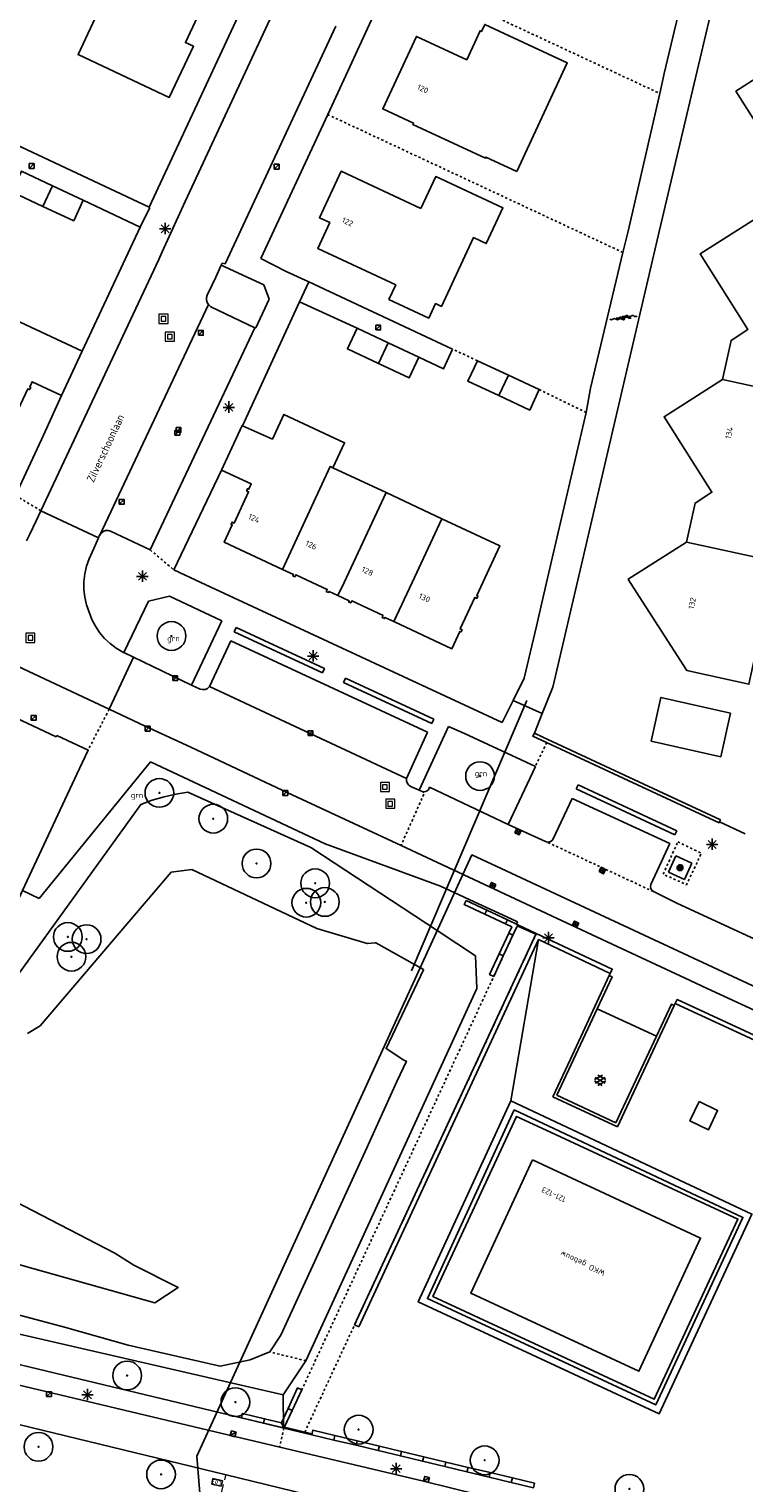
# Model space of a CAD drawing. Header units: metres. Extents: x 116958 to 118326, y 475500 to 477904.
# Tile 115 of 256: x 117431 to 117494, y 476421 to 476549. Entities that reach past the tile are written whole.
import ezdxf

# ---------------------------------------------------------------- set-up
doc = ezdxf.new("R2010")
doc.units = ezdxf.units.M
doc.header["$LTSCALE"] = 0.2
doc.linetypes.add('MATGRENS', pattern=[2, 1, -1])
doc.linetypes.add('VH-OPSLUITBAND_80X200', pattern=[14, 8, -2, 2, -2])
doc.layers.get('0').update_dxf_attribs({"color": 6})
for name, color, linetype in [('B-WE-GR-BOOM-G', 252, 'Continuous'), ('B-WE-GR-GROENVOORZIENING-GV', 252, 'Continuous'), ('B-WE-GW-WATERGANG_INSTEEK-G', 252, 'Continuous'), ('B-WE-GW-WATERGANG_WATERLIJN-G', 252, 'Continuous'), ('B-WE-IE-MEUBILAIR-G', 252, 'Continuous'), ('B-WE-IE-MEUBILAIR_WEGMEUBILAIR_LICHTMAST-G', 252, 'Continuous'), ('B-WE-IE-MEUBILAIR_WEGMEUBILAIR_VERKEERSBORD-PAAL', 252, 'Continuous'), ('B-WE-KW-KUNSTWERK_DUIKER-GV', 252, 'Continuous'), ('B-WE-KW-KUNSTWERK_WALBESCHERMING-GV', 252, 'Continuous'), ('B-WE-OG-BEBOUWING-GV', 252, 'Continuous'), ('B-WE-OG-HUISNUMMER-T25', 2, 'Continuous'), ('B-WE-OG-STRAATNAAM-T35', 3, 'Continuous'), ('B-WE-RI-HWA_KOLK_STRAATKOLK-G', 252, 'Continuous'), ('B-WE-RI-HWA_KOLK_TROTTOIRKOLK-G', 252, 'Continuous'), ('B-WE-VH-KANTOPSLUITING_TROTTOIRBAND_130X150_250-G', 252, 'Continuous'), ('B-WE-VH-MATERIAALGRENS-G', 252, 'MATGRENS'), ('B-WE-VH-VERHARDING_ASFALT-GV', 252, 'Continuous'), ('N-WE-VH-KANTOPSLUITING_ACHTERKANTBAND-G', 251, 'Continuous'), ('N-WE-VH-KANTOPSLUITING_OPSLUITBAND_80X200-G', 251, 'Continuous'), ('N-WE-VH-MATERIAALGRENS-G', 251, 'MATGRENS'), ('N-WE-VH-PARKBAND-G', 7, 'Continuous'), ('X-XX-WERKGRENS-G', 4, 'WERKGRENS')]:
    doc.layers.add(name, color=color, linetype=linetype)
doc.layers.add('B-WE-RI-RIOOLPUT', color=31, linetype='Continuous', lineweight=0)
doc.layers.add('B-WE-VH-KANTOPSLUITING_OPSLUITBAND_80X200-G', color=252, linetype='VH-OPSLUITBAND_80X200', lineweight=18)
doc.styles.get("Standard").update_dxf_attribs({"font": 'isocp.shx'})
doc.linetypes.add('WERKGRENS', pattern='A,5,-2,[100,standaard.shx,S=1,R=0,X=0,Y=0],-2', length=9)

# ---------------------------------------------------------------- blocks, each defined once
blk = doc.blocks.new('BGTGV')
for p, q in [((0.0197, 0.04605), (-0.0497, 0.00595)), ((0.0433, 0.025), (-0.0433, -0.025)), ((0.0433, -0.025), (-0.0433, 0.025)), ((0.04965, 0.006), (-0.01975, 0.04605)), ((0.01965, -0.046), (-0.0494, -0.00615)), ((0.04955, -0.00605), (-0.0197, -0.046))]:
    blk.add_line(p, q)
blk = doc.blocks.new('BGT_GR')
at = {"insert": (0.043, 0.019), "char_height": 0.1, "attachment_point": 5, "line_spacing_factor": 0.8}
blk.add_mtext('{\\C256;grn}', dxfattribs=at)
blk = doc.blocks.new('CELQ75115')
for p, q in [((-0.1, 0.03), (-0.2, 0.01)), ((-0.2, 0.01), (-0.17, -0.01)), ((-0.12, 0.07), (-0.07, 0.16)), ((-0.12, 0.07), (-0.05, 0.03)), ((-0.06, -0.06), (-0.1, 0.03)), ((-0.07, 0.16), (0.07, 0.16)), ((0, 0.12), (-0.05, 0.03)), ((0.02, 0.08), (0, 0.12)), ((0.02, 0.08), (0, 0.06)), ((0, 0.06), (0.09, 0.06)), ((0.07, 0.16), (0.09, 0.13)), ((0.14, 0.06), (0.07, 0.01)), ((0.12, -0.08), (0.07, 0.01)), ((0.09, 0.06), (0.13, 0.15)), ((0.13, 0.15), (0.09, 0.13)), ((0.14, 0.06), (0.19, -0.03)), ((-0.19, -0.05), (-0.17, -0.01)), ((-0.1, -0.16), (-0.19, -0.05)), ((-0.09, -0.04), (-0.11, -0.08)), ((-0.11, -0.08), (-0.01, -0.08)), ((-0.01, -0.16), (-0.1, -0.16)), ((-0.09, -0.04), (-0.06, -0.06)), ((-0.01, -0.08), (-0.01, -0.16)), ((0.02, -0.12), (0.07, -0.04)), ((0.07, -0.2), (0.02, -0.12)), ((0.07, -0.04), (0.07, -0.08)), ((0.07, -0.08), (0.12, -0.08)), ((0.12, -0.16), (0.07, -0.16)), ((0.07, -0.16), (0.07, -0.2)), ((0.19, -0.03), (0.12, -0.16))]:
    blk.add_line(p, q)
at = {"flags": 128}
blk.add_lwpolyline([(-0.12, 0.25), (0.12, 0.25), (0.25, 0.12), (0.25, -0.12), (0.12, -0.25), (-0.12, -0.25), (-0.25, -0.12), (-0.25, 0.12), (-0.12, 0.25)], dxfattribs=at)
blk = doc.blocks.new('CELQ211865')
for p, q in [((-0.5, 0), (0.5, 0)), ((0.35, -0.34), (-0.35, 0.34)), ((0.35, 0.34), (-0.35, -0.34)), ((0, 0.53), (0, -0.47))]:
    blk.add_line(p, q)
blk = doc.blocks.new('Pbrd')
for points in [[(-400, -400), (400, -400), (400, 400), (-400, 400)], [(-200, -200), (200, -200), (200, 200), (-200, 200)]]:
    blk.add_lwpolyline(points, close=True)
blk = doc.blocks.new('Kvtrot')
blk.add_line((0, -420), (420, 0))
at = {"flags": 128}
blk.add_lwpolyline([(0, -420), (420, -420), (420, 0), (0, 0)], close=True, dxfattribs=at)
blk = doc.blocks.new('Bestboom')
h = blk.add_hatch(color=256)
h.dxf.hatch_style = 1
h.paths.add_polyline_path([(41, 0, 1), (-41, 0, 1)])
for radius in [1260, 41.1]:
    blk.add_circle((0, 0), radius)
blk = doc.blocks.new('BGTWT')
for centre, start_param, end_param in [((-0.024, -0.058), 5.873058, 6.693313), ((0.001, 0.072), 2.731465, 3.55172), ((0.027, -0.043), 5.873058, 6.693313), ((0.028, -0.058), 5.873058, 6.693313), ((0.053, 0.072), 2.731465, 3.55172), ((0.08, -0.043), 5.873058, 6.693313), ((0.106, 0.072), 2.731465, 3.55172), ((-0.106, 0.044), 2.731465, 3.55172), ((-0.08, -0.071), 5.873058, 6.693313), ((-0.053, 0.044), 2.731465, 3.55172), ((-0.05, 0.057), 2.731465, 3.55172), ((-0.027, -0.071), 5.873058, 6.693313), ((-0.001, 0.044), 2.731465, 3.55172), ((0.002, 0.057), 2.731465, 3.55172), ((0.055, 0.057), 2.731465, 3.55172)]:
    blk.add_ellipse(centre, major_axis=(0, 0.0627), ratio=0.52488, start_param=start_param, end_param=end_param)
blk = doc.blocks.new('Kvstr')
for p, q in [((0, 0), (420, -420)), ((0, -420), (420, 0))]:
    blk.add_line(p, q)
at = {"flags": 128}
blk.add_lwpolyline([(0, -420), (420, -420), (420, 0), (0, 0)], close=True, dxfattribs=at)

msp = doc.modelspace()

# ---------------------------------------------------------------- linework, layer by layer
at = {"layer": 'B-WE-GR-GROENVOORZIENING-GV', "flags": 128}
for points in [[(117441.329, 476532.895), (117424.69, 476540.691), (117413.337, 476546.011), (117413.791, 476547.133)], [(117440.551, 476531.154), (117435.557, 476533.51)], [(117455.348, 476526.342), (117467.961, 476520.446)], [(117459.582, 476522.276), (117454.544, 476524.602)], [(117467.961, 476520.446), (117467.173, 476518.717), (117464.994, 476519.733)], [(117453.124, 476425.877), (117453.083, 476428.774)]]:
    msp.add_lwpolyline(points, dxfattribs=at)
at = {"layer": 'B-WE-GW-WATERGANG_INSTEEK-G'}
msp.add_line((117473.069, 476454.555), (117475.496, 476468.691), dxfattribs=at)
at = {"layer": 'B-WE-GW-WATERGANG_INSTEEK-G', "flags": 128}
for points in [[(117455.093, 476431.767), (117470.081, 476464.402), (117469.956, 476467.251), (117466.684, 476469.414), (117455.53, 476476.772), (117444.747, 476481.626), (117443.689, 476481.447), (117442.644, 476481.204), (117441.616, 476480.897), (117440.608, 476480.528), (117429.572, 476465.22), (117413.717, 476473.266), (117408.93, 476477.545), (117412.732, 476490.575), (117406.474, 476496.678)], [(117389.442, 476447.865), (117391.993, 476446.854), (117398.038, 476444.46), (117409.396, 476439.96), (117428.449, 476434.455), (117453.083, 476428.774)], [(117453.083, 476428.774), (117455.093, 476431.767)]]:
    msp.add_lwpolyline(points, dxfattribs=at)
msp.add_lwpolyline([(117473.069, 476454.555), (117464.949, 476436.93), (117486.076, 476427.105), (117494.217, 476444.621)], close=True, dxfattribs=at)
at = {"layer": 'B-WE-GW-WATERGANG_WATERLIJN-G', "flags": 128}
for points in [[(117486.13, 476542.867), (117486.53, 476544.61), (117488.494, 476552.979), (117489.282, 476557.406), (117488.185, 476559.341), (117481.786, 476562.841), (117472.19, 476566.674), (117466.511, 476569.279)], [(117492.487, 476558.352), (117492.449, 476557.723), (117486.117, 476530.887)], [(117482.907, 476528.922), (117483.356, 476530.789), (117486.13, 476542.867)], [(117486.117, 476530.887), (117477.11, 476492.312), (117476.758, 476490.824), (117475.827, 476488.501)], [(117479.684, 476514.895), (117480.047, 476517.031), (117482.907, 476528.922)], [(117476.202, 476500), (117479.684, 476514.895)], [(117473.27, 476489.662), (117474.242, 476491.607), (117475.308, 476496.174), (117476.202, 476500)], [(117451.917, 476432.543), (117450.193, 476431.859), (117447.564, 476431.292), (117439.496, 476433.149), (117433.917, 476434.701), (117428.322, 476436.194), (117422.711, 476437.625), (117417.085, 476438.996), (117403.31, 476444.232), (117402.549, 476444.521), (117398.646, 476446.004), (117392.54, 476448.324), (117390.32, 476449.168), (117388.562, 476450.114), (117388.11, 476450.357), (117382.085, 476452.97), (117307.627, 476487.905)], [(117430.659, 476460.462), (117431.794, 476461.131), (117443.271, 476474.586), (117445.073, 476474.836), (117456.063, 476469.664), (117460.465, 476468.339), (117460.501, 476468.342), (117461.172, 476468.397), (117461.217, 476468.4), (117465.41, 476466.055), (117465.394, 476466.027), (117462.12, 476459.132), (117463.685, 476458.124), (117463.91, 476458.024), (117463.076, 476456.243), (117460.291, 476450.121), (117452.897, 476434.017), (117451.917, 476432.543)], [(117443.889, 476438.178), (117439.994, 476440.142), (117438.321, 476441.2), (117426.285, 476447.417), (117424.608, 476447.4), (117423.578, 476446.226), (117422.816, 476444.3), (117423.044, 476442.866), (117424.145, 476441.809), (117441.842, 476436.858), (117443.889, 476438.178)]]:
    msp.add_lwpolyline(points, dxfattribs=at)
at = {"layer": 'B-WE-IE-MEUBILAIR_WEGMEUBILAIR_VERKEERSBORD-PAAL'}
msp.add_lwpolyline([(117447.653, 476420.761), (117446.826, 476420.956), (117446.94, 476421.438), (117447.766, 476421.243)], close=True, dxfattribs=at)
at = {"layer": 'B-WE-KW-KUNSTWERK_DUIKER-GV', "flags": 128}
msp.add_lwpolyline([(117464.351, 476465.945), (117474.463, 476489.657)], dxfattribs=at)
at = {"layer": 'B-WE-KW-KUNSTWERK_WALBESCHERMING-GV', "flags": 128}
for points in [[(117480.047, 476517.031), (117482.907, 476528.922), (117483.356, 476530.789), (117486.13, 476542.867), (117486.53, 476544.61), (117488.494, 476552.979), (117489.282, 476557.406), (117488.185, 476559.341), (117481.786, 476562.841), (117472.19, 476566.674)], [(117486.117, 476530.887), (117492.449, 476557.723), (117492.487, 476558.352), (117492.628, 476560.685)], [(117476.202, 476500), (117475.308, 476496.174), (117474.242, 476491.607), (117473.27, 476489.662), (117475.827, 476488.501), (117476.758, 476490.824), (117477.11, 476492.312), (117486.117, 476530.887)], [(117480.047, 476517.031), (117479.684, 476514.895), (117476.202, 476500)], [(117452.897, 476434.017), (117460.291, 476450.121), (117463.076, 476456.243), (117463.91, 476458.024), (117463.685, 476458.124), (117462.12, 476459.132), (117465.394, 476466.027), (117465.41, 476466.055), (117461.217, 476468.4)], [(117426.285, 476447.417), (117424.608, 476447.4), (117423.578, 476446.226), (117422.816, 476444.3), (117423.044, 476442.866), (117424.145, 476441.809), (117441.842, 476436.858), (117443.889, 476438.178), (117439.994, 476440.142), (117438.321, 476441.2), (117426.285, 476447.417)]]:
    msp.add_lwpolyline(points, dxfattribs=at)
at = {"layer": 'B-WE-OG-BEBOUWING-GV'}
for p, q in [((117476.758, 476454.914), (117482.423, 476452.262)), ((117477.117, 476455.044), (117482.293, 476452.621))]:
    msp.add_line(p, q, dxfattribs=at)
at = {"layer": 'B-WE-OG-BEBOUWING-GV', "flags": 128}
for points in [[(117447.286, 476553.245), (117443.682, 476554.995), (117444.922, 476557.652), (117438.617, 476560.601), (117437.202, 476557.576), (117439.82, 476556.351), (117435.104, 476546.269), (117443.111, 476542.521), (117445.228, 476547.005), (117444.522, 476547.328), (117447.286, 476553.245)], [(117473.597, 476536.027), (117478.024, 476545.537), (117470.782, 476548.908), (117470.499, 476548.301), (117470.372, 476548.36), (117469.2, 476545.813), (117464.786, 476547.857), (117461.835, 476541.518), (117464.531, 476540.247), (117464.481, 476540.138), (117470.836, 476537.18), (117470.886, 476537.289), (117473.597, 476536.027)], [(117497.932, 476546.328), (117492.808, 476543.061), (117497.026, 476536.432), (117495.538, 476535.469), (117494.785, 476532.058)], [(117432.86, 476534.776), (117430.14, 476536.041), (117429.299, 476534.231), (117432.019, 476532.966)], [(117432.019, 476532.966), (117432.86, 476534.776)], [(117432.019, 476532.966), (117434.721, 476531.71), (117435.557, 476533.51), (117432.86, 476534.776)], [(117465.166, 476532.769), (117458.176, 476536.04), (117456.277, 476531.966), (117457.183, 476531.544), (117456.124, 476529.277), (117462.973, 476526.078), (117462.376, 476524.801), (117465.872, 476523.165), (117466.469, 476524.442), (117466.986, 476524.2), (117469.804, 476530.223), (117470.909, 476529.706), (117472.367, 476532.822), (117466.48, 476535.577), (117465.166, 476532.769)], [(117494.785, 476532.058), (117489.663, 476528.797), (117493.868, 476522.175), (117492.387, 476521.211), (117491.65, 476517.79)], [(117423.558, 476514.862), (117428.664, 476512.478), (117429.381, 476513.997), (117429.48, 476513.951), (117429.57, 476514.14), (117429.398, 476514.221), (117430.699, 476516.98), (117430.871, 476516.899), (117430.96, 476517.089), (117430.861, 476517.136), (117431.077, 476517.594), (117433.652, 476516.392), (117435.468, 476520.258), (117427.757, 476523.858)], [(117462.297, 476521), (117459.582, 476522.276), (117458.738, 476520.479), (117461.453, 476519.203)], [(117461.453, 476519.203), (117462.297, 476521)], [(117461.453, 476519.203), (117464.15, 476517.936), (117464.994, 476519.733), (117462.297, 476521)], [(117472.855, 476518.164), (117470.136, 476519.431), (117469.3, 476517.638), (117472.02, 476516.371)], [(117472.02, 476516.371), (117472.855, 476518.164)], [(117472.02, 476516.371), (117474.727, 476515.109), (117475.563, 476516.902), (117472.855, 476518.164)], [(117491.65, 476517.79), (117486.507, 476514.529), (117490.714, 476507.91), (117489.235, 476506.957), (117488.479, 476503.54)], [(117496.873, 476516.656), (117491.65, 476517.79)], [(117457.457, 476510.057), (117458.478, 476512.24), (117453.161, 476514.726), (117452.153, 476512.57), (117449.525, 476513.74), (117449.507, 476513.748), (117447.677, 476509.845), (117450.295, 476508.63), (117450.083, 476508.173), (117449.983, 476508.219), (117449.895, 476508.029), (117450.067, 476507.949), (117448.787, 476505.192), (117448.614, 476505.272), (117448.526, 476505.081), (117448.626, 476505.035), (117447.922, 476503.52), (117453.027, 476501.133)], [(117453.027, 476501.133), (117457.231, 476510.162), (117457.457, 476510.057)], [(117462.122, 476507.875), (117457.457, 476510.057)], [(117458.439, 476500), (117462.122, 476507.875)], [(117467.014, 476505.587), (117462.122, 476507.875)], [(117464.401, 476500), (117467.014, 476505.587)], [(117470.616, 476500), (117472.114, 476503.202), (117467.014, 476505.587)], [(117488.479, 476503.54), (117483.362, 476500.287), (117483.546, 476500)], [(117495.351, 476502.046), (117488.479, 476503.54)], [(117453.027, 476501.133), (117453.99, 476500.683), (117453.943, 476500.583), (117454.134, 476500.494), (117454.214, 476500.666), (117455.639, 476500)], [(117455.639, 476500), (117456.959, 476499.383), (117456.878, 476499.211), (117457.078, 476499.117), (117457.124, 476499.217), (117457.903, 476498.853)], [(117457.903, 476498.853), (117458.439, 476500)], [(117462.795, 476496.565), (117464.401, 476500)], [(117462.795, 476496.565), (117467.895, 476494.18), (117468.606, 476495.702), (117468.706, 476495.655), (117468.795, 476495.846), (117468.623, 476495.926), (117469.911, 476498.68), (117470.083, 476498.599), (117470.176, 476498.799), (117470.076, 476498.845), (117470.616, 476500)], [(117483.546, 476500), (117488.501, 476492.292), (117493.953, 476491.07), (117495.217, 476496.823), (117495.915, 476500)], [(117457.903, 476498.853), (117458.881, 476498.395), (117458.835, 476498.296), (117459.025, 476498.207), (117459.106, 476498.379), (117461.859, 476497.091), (117461.779, 476496.919), (117461.978, 476496.826), (117462.025, 476496.925), (117462.795, 476496.565)], [(117433.231, 476486.578), (117433.177, 476486.464), (117427.126, 476489.293), (117426.203, 476487.318), (117420.767, 476489.858), (117414.014, 476475.365), (117428.252, 476468.711), (117430.242, 476472.982), (117435.005, 476483.204), (117435.978, 476485.291), (117433.231, 476486.578)], [(117492.339, 476488.537), (117486.232, 476489.913), (117485.372, 476486.097), (117491.479, 476484.721), (117492.339, 476488.537)], [(117475.136, 476486.776), (117474.991, 476486.531), (117476.211, 476485.963), (117491.334, 476478.927), (117491.376, 476479.018)], [(117475.136, 476486.776), (117475.884, 476486.429), (117491.454, 476479.184), (117491.376, 476479.018)], [(117459.722, 476434.744), (117475.496, 476468.691), (117481.79, 476465.724), (117481.959, 476466.086), (117475.303, 476469.224), (117459.359, 476434.912)], [(117476.758, 476454.914), (117478.288, 476458.2), (117481.702, 476465.536)], [(117480.641, 476462.617), (117481.947, 476465.422), (117481.702, 476465.536)], [(117480.641, 476462.617), (117477.117, 476455.044)], [(117487.403, 476462.901), (117482.423, 476452.262)], [(117487.403, 476462.901), (117487.158, 476463.015), (117485.846, 476460.212)], [(117482.293, 476452.621), (117485.846, 476460.212)], [(117475.779, 476452.17), (117473.572, 476453.194), (117466.24, 476437.398), (117485.651, 476428.388), (117492.983, 476444.184), (117475.779, 476452.17)]]:
    msp.add_lwpolyline(points, dxfattribs=at)
for points in [[(117503.373, 476455.738), (117502.592, 476453.959), (117502.958, 476453.798), (117503.897, 476455.937), (117487.65, 476463.435), (117487.482, 476463.072)], [(117473.361, 476453.755), (117465.744, 476437.222), (117485.785, 476427.902), (117493.421, 476444.332)], [(117474.97, 476449.374), (117469.55, 476437.698), (117484.299, 476430.852), (117489.718, 476442.528), (117479.994, 476447.042), (117479.749, 476447.156)]]:
    msp.add_lwpolyline(points, close=True, dxfattribs=at)
at = {"layer": 'B-WE-OG-BEBOUWING-GV'}
msp.add_lwpolyline([(117489.576, 476454.482), (117488.774, 476452.807), (117490.41, 476452.024), (117491.212, 476453.7)], close=True, dxfattribs=at)
at = {"layer": 'B-WE-VH-KANTOPSLUITING_OPSLUITBAND_80X200-G'}
msp.add_line((117446.808, 476416.66), (117448.085, 476421.77), dxfattribs=at)
at = {"layer": 'B-WE-VH-KANTOPSLUITING_TROTTOIRBAND_130X150_250-G'}
for p, q in [((117465.03, 476481.783), (117465.295, 476481.671)), ((117465.295, 476481.671), (117465.443, 476481.643)), ((117465.443, 476481.643), (117465.593, 476481.662)), ((117465.593, 476481.662), (117465.729, 476481.727)), ((117465.729, 476481.727), (117465.838, 476481.831)), ((117465.838, 476481.831), (117465.934, 476482.063)), ((117465.934, 476482.063), (117472.822, 476478.787)), ((117476.783, 476477.524), (117478.46, 476481.056)), ((117478.46, 476481.056), (117487.021, 476477.099)), ((117476.114, 476477.3), (117472.822, 476478.787)), ((117476.689, 476477.377), (117476.783, 476477.524)), ((117474.396, 476471.833), (117463.437, 476476.947)), ((117476.205, 476477.258), (117476.114, 476477.3)), ((117476.205, 476477.258), (117476.378, 476477.234)), ((117476.378, 476477.234), (117476.547, 476477.276)), ((117476.547, 476477.276), (117476.689, 476477.377)), ((117487.021, 476477.099), (117485.355, 476473.521)), ((117485.355, 476473.521), (117485.32, 476473.346)), ((117485.32, 476473.346), (117485.348, 476473.169)), ((117485.348, 476473.169), (117485.435, 476473.013)), ((117485.435, 476473.013), (117485.57, 476472.897)), ((117487.693, 476471.846), (117485.57, 476472.897)), ((117481.526, 476468.506), (117474.396, 476471.833)), ((117496.766, 476467.65), (117487.693, 476471.846)), ((117488.802, 476465.103), (117481.526, 476468.506)), ((117489.859, 476464.615), (117488.802, 476465.103)), ((117420.349, 476431.923), (117448.349, 476425.233)), ((117448.349, 476425.233), (117465.415, 476421.217)), ((117465.415, 476421.217), (117500, 476412.704))]:
    msp.add_line(p, q, dxfattribs=at)
at = {"layer": 'B-WE-VH-KANTOPSLUITING_TROTTOIRBAND_130X150_250-G', "flags": 128}
msp.add_lwpolyline([(117507.195, 476456.608), (117489.859, 476464.615)], dxfattribs=at)
at = {"layer": 'B-WE-VH-MATERIAALGRENS-G'}
msp.add_line((117485.57, 476472.897), (117476.205, 476477.258), dxfattribs=at)
at = {"layer": 'B-WE-VH-MATERIAALGRENS-G', "flags": 128}
for points in [[(117461.552, 476550.84), (117462.873, 476553.692), (117471.204, 476549.815), (117486.13, 476542.867)], [(117482.907, 476528.922), (117457.002, 476541.015)], [(117470.136, 476519.431), (117467.961, 476520.446)], [(117479.684, 476514.895), (117479.609, 476514.932), (117478.532, 476515.439), (117475.563, 476516.902)], [(117429.619, 476507.612), (117431.845, 476506.278)], [(117441.437, 476502.851), (117443.494, 476501.104)], [(117437.835, 476488.879), (117435.978, 476485.291)], [(117476.211, 476485.963), (117475.22, 476483.866)], [(117465.295, 476481.671), (117465.506, 476481.577), (117463.437, 476476.947)], [(117487.716, 476477.246), (117489.789, 476476.263), (117488.479, 476473.502), (117486.428, 476474.423), (117487.716, 476477.246)], [(117455.093, 476431.767), (117451.917, 476432.543)]]:
    msp.add_lwpolyline(points, dxfattribs=at)
at = {"layer": 'B-WE-VH-VERHARDING_ASFALT-GV'}
for p, q in [((117441.329, 476532.895), (117451.82, 476555.384)), ((117444.495, 476533.387), (117452.709, 476551.062)), ((117461.552, 476550.84), (117457.002, 476541.015)), ((117457.712, 476548.752), (117448.02, 476527.916)), ((117457.002, 476541.015), (117451.15, 476528.38)), ((117440.551, 476531.154), (117441.401, 476532.861)), ((117441.401, 476532.861), (117441.329, 476532.895)), ((117442.486, 476528.977), (117444.495, 476533.387)), ((117435.468, 476520.258), (117440.551, 476531.154)), ((117442.177, 476528.317), (117442.486, 476528.977)), ((117431.845, 476506.278), (117442.177, 476528.317)), ((117447.67, 476527.817), (117447.192, 476526.763)), ((117447.737, 476527.993), (117447.67, 476527.817)), ((117451.41, 476526.082), (117447.67, 476527.817)), ((117448.02, 476527.916), (117447.737, 476527.993)), ((117451.15, 476528.38), (117453.357, 476527.257)), ((117453.357, 476527.257), (117455.348, 476526.342)), ((117446.865, 476526.095), (117446.419, 476525.186)), ((117447.192, 476526.763), (117446.865, 476526.095)), ((117451.88, 476524.82), (117451.41, 476526.082)), ((117455.348, 476526.342), (117454.544, 476524.602)), ((117446.359, 476524.973), (117446.358, 476524.751)), ((117446.358, 476524.751), (117446.419, 476524.538)), ((117446.419, 476525.186), (117446.359, 476524.973)), ((117454.544, 476524.602), (117449.525, 476513.74)), ((117450.71, 476522.32), (117451.88, 476524.82)), ((117437.004, 476504.141), (117446.535, 476524.349)), ((117446.419, 476524.538), (117446.535, 476524.349)), ((117446.535, 476524.349), (117446.759, 476524.161)), ((117446.759, 476524.161), (117450.605, 476522.329)), ((117450.605, 476522.329), (117441.437, 476502.851)), ((117450.605, 476522.329), (117450.71, 476522.32)), ((117432.073, 476512.897), (117433.652, 476516.392)), ((117429.619, 476507.612), (117432.073, 476512.897)), ((117447.677, 476509.845), (117443.494, 476501.104)), ((117431.439, 476505.412), (117431.845, 476506.278)), ((117431.845, 476506.278), (117436.9, 476503.906)), ((117430.568, 476503.637), (117430.878, 476504.215)), ((117430.878, 476504.215), (117431.439, 476505.412)), ((117437.13, 476504.325), (117437.004, 476504.141)), ((117437.305, 476504.462), (117437.13, 476504.325)), ((117437.513, 476504.542), (117437.305, 476504.462)), ((117437.735, 476504.555), (117437.513, 476504.542)), ((117437.951, 476504.502), (117437.735, 476504.555)), ((117441.437, 476502.851), (117437.951, 476504.502)), ((117436.493, 476502.986), (117436.081, 476502.053)), ((117436.9, 476503.906), (117436.493, 476502.986)), ((117436.9, 476503.906), (117436.998, 476504.129)), ((117436.998, 476504.129), (117437.004, 476504.141)), ((117436.081, 476502.053), (117435.849, 476501.41)), ((117435.692, 476500.744), (117435.612, 476500.065)), ((117435.849, 476501.41), (117435.692, 476500.744)), ((117443.494, 476501.104), (117445.868, 476500)), ((117435.612, 476500), (117435.611, 476499.381)), ((117435.611, 476499.381), (117435.688, 476498.701)), ((117435.612, 476500.065), (117435.612, 476500)), ((117445.868, 476500), (117472.296, 476487.711)), ((117435.688, 476498.701), (117435.842, 476498.035)), ((117435.842, 476498.035), (117436.072, 476497.391)), ((117441.275, 476498.35), (117439.119, 476493.846)), ((117443.133, 476498.805), (117441.275, 476498.35)), ((117447.705, 476496.63), (117443.133, 476498.805)), ((117436.072, 476497.391), (117436.313, 476496.763)), ((117436.313, 476496.763), (117436.622, 476496.166)), ((117445.066, 476491.001), (117447.705, 476496.63)), ((117436.622, 476496.166), (117436.996, 476495.608)), ((117436.996, 476495.608), (117437.43, 476495.094)), ((117448.979, 476496.045), (117448.802, 476495.663)), ((117448.802, 476495.663), (117456.558, 476492.07)), ((117456.735, 476492.452), (117448.979, 476496.045)), ((117437.43, 476495.094), (117437.919, 476494.632)), ((117437.919, 476494.632), (117438.456, 476494.228)), ((117438.456, 476494.228), (117439.035, 476493.886)), ((117446.622, 476490.861), (117448.515, 476494.88)), ((117448.515, 476494.88), (117465.755, 476486.883)), ((117439.972, 476493.441), (117437.835, 476488.879)), ((117439.035, 476493.886), (117439.083, 476493.863)), ((117439.083, 476493.863), (117439.119, 476493.846)), ((117439.119, 476493.846), (117439.972, 476493.441)), ((117439.972, 476493.441), (117445.066, 476491.001)), ((117436.951, 476489.295), (117429.803, 476492.654)), ((117456.558, 476492.07), (117456.735, 476492.452)), ((117458.563, 476491.613), (117458.384, 476491.227)), ((117466.317, 476488.016), (117458.563, 476491.613)), ((117445.81, 476490.653), (117445.066, 476491.001)), ((117446.028, 476490.598), (117445.81, 476490.653)), ((117446.252, 476490.617), (117446.028, 476490.598)), ((117446.457, 476490.708), (117446.252, 476490.617)), ((117446.622, 476490.861), (117446.457, 476490.708)), ((117463.908, 476482.816), (117446.622, 476490.861)), ((117458.384, 476491.227), (117466.138, 476487.63)), ((117437.835, 476488.879), (117436.951, 476489.295)), ((117472.296, 476487.711), (117473.27, 476489.662)), ((117475.827, 476488.501), (117473.27, 476489.662)), ((117440.997, 476487.393), (117437.835, 476488.879)), ((117466.138, 476487.63), (117466.317, 476488.016)), ((117475.827, 476488.501), (117475.136, 476486.776)), ((117444.998, 476485.571), (117440.997, 476487.393)), ((117465.755, 476486.883), (117463.908, 476482.816)), ((117467.59, 476487.379), (117465.03, 476481.783)), ((117469.002, 476486.755), (117467.59, 476487.379)), ((117475.22, 476483.866), (117469.002, 476486.755)), ((117453.076, 476481.751), (117444.998, 476485.571)), ((117441.45, 476484.263), (117431.689, 476472.29)), ((117456.791, 476477.091), (117441.45, 476484.263)), ((117472.822, 476478.787), (117475.22, 476483.866)), ((117463.913, 476482.619), (117463.908, 476482.816)), ((117463.971, 476482.43), (117463.913, 476482.619)), ((117463.437, 476476.947), (117453.076, 476481.751)), ((117464.078, 476482.264), (117463.971, 476482.43)), ((117464.226, 476482.134), (117464.078, 476482.264)), ((117464.404, 476482.048), (117464.226, 476482.134)), ((117465.03, 476481.783), (117464.404, 476482.048)), ((117478.975, 476482.259), (117478.804, 476481.891)), ((117478.804, 476481.891), (117487.455, 476477.862)), ((117487.626, 476478.23), (117478.975, 476482.259)), ((117491.376, 476479.018), (117493.632, 476477.97)), ((117487.455, 476477.862), (117487.626, 476478.23)), ((117466.886, 476473.37), (117456.791, 476477.091)), ((117487.556, 476476.036), (117486.898, 476474.599)), ((117488.954, 476475.396), (117487.556, 476476.036)), ((117488.296, 476473.959), (117488.954, 476475.396)), ((117486.898, 476474.599), (117488.296, 476473.959)), ((117431.689, 476472.29), (117430.242, 476472.982)), ((117470.24, 476471.828), (117466.886, 476473.37)), ((117481.702, 476465.536), (117481.79, 476465.724)), ((117485.846, 476460.212), (117480.641, 476462.617)), ((117487.513, 476463.138), (117487.403, 476462.901)), ((117419.786, 476433.872), (117449.69, 476426.696)), ((117448.085, 476421.77), (117420.343, 476428.516)), ((117457.558, 476419.466), (117448.085, 476421.77))]:
    msp.add_line(p, q, dxfattribs=at)
at = {"layer": 'B-WE-VH-VERHARDING_ASFALT-GV', "flags": 128}
for points in [[(117473.66, 476470.243), (117473.085, 476470.52), (117470.24, 476471.828)], [(117473.561, 476470.03), (117473.66, 476470.243)], [(117449.69, 476426.696), (117453.124, 476425.877)]]:
    msp.add_lwpolyline(points, dxfattribs=at)
at = {"layer": 'N-WE-VH-KANTOPSLUITING_ACHTERKANTBAND-G', "flags": 128}
for points in [[(117473.636, 476469.908), (117475.269, 476469.151)], [(117453.205, 476425.94), (117455.623, 476425.363)]]:
    msp.add_lwpolyline(points, dxfattribs=at)
at = {"layer": 'N-WE-VH-KANTOPSLUITING_OPSLUITBAND_80X200-G', "flags": 128}
for points in [[(117473.67, 476469.98), (117475.303, 476469.224)], [(117453.17, 476425.866), (117455.604, 476425.285)]]:
    msp.add_lwpolyline(points, dxfattribs=at)
at = {"layer": 'N-WE-VH-MATERIAALGRENS-G'}
for p, q in [((117473.671, 476469.983), (117453.17, 476425.866)), ((117475.303, 476469.224), (117454.991, 476425.514)), ((117453.17, 476425.866), (117452.776, 476424.191))]:
    msp.add_line(p, q, dxfattribs=at)
at = {"layer": 'N-WE-VH-PARKBAND-G'}
msp.add_line((117459.722, 476434.744), (117459.359, 476434.912), dxfattribs=at)
at = {"layer": 'N-WE-VH-PARKBAND-G', "flags": 128}
for points in [[(117469.151, 476472.123), (117468.98, 476471.762), (117470.789, 476470.909), (117470.96, 476471.271)], [(117470.96, 476471.271), (117470.789, 476470.909), (117472.599, 476470.056), (117472.769, 476470.418)], [(117472.769, 476470.418), (117472.599, 476470.056), (117473.143, 476469.799), (117472.89, 476469.252), (117473.252, 476469.084), (117473.674, 476469.991)], [(117472.89, 476469.252), (117472.047, 476467.438), (117472.41, 476467.27), (117473.252, 476469.084)], [(117472.047, 476467.438), (117471.205, 476465.624), (117471.568, 476465.456), (117472.41, 476467.27)], [(117454.728, 476429.219), (117454.366, 476429.388), (117453.523, 476427.574), (117453.886, 476427.406)], [(117451.461, 476426.685), (117449.516, 476427.151), (117449.423, 476426.762), (117451.368, 476426.296)], [(117452.945, 476426.331), (117451.461, 476426.685), (117451.368, 476426.296), (117453.17, 476425.866)], [(117452.945, 476426.331), (117453.523, 476427.574), (117453.886, 476427.406), (117453.17, 476425.866)], [(117455.604, 476425.285), (117457.549, 476424.821), (117457.642, 476425.21), (117455.697, 476425.674)], [(117457.549, 476424.821), (117459.495, 476424.357), (117459.588, 476424.746), (117457.642, 476425.21)], [(117459.495, 476424.357), (117461.44, 476423.893), (117461.533, 476424.282), (117459.588, 476424.746)], [(117461.44, 476423.893), (117463.385, 476423.428), (117463.478, 476423.817), (117461.533, 476424.282)], [(117463.385, 476423.428), (117465.331, 476422.964), (117465.424, 476423.353), (117463.478, 476423.817)], [(117465.331, 476422.964), (117467.276, 476422.5), (117467.369, 476422.889), (117465.424, 476423.353)], [(117467.276, 476422.5), (117469.222, 476422.036), (117469.314, 476422.425), (117467.369, 476422.889)], [(117469.222, 476422.036), (117471.167, 476421.571), (117471.26, 476421.961), (117469.314, 476422.425)], [(117471.167, 476421.571), (117473.112, 476421.107), (117473.205, 476421.496), (117471.26, 476421.961)], [(117473.112, 476421.107), (117475.058, 476420.643), (117475.151, 476421.032), (117473.205, 476421.496)]]:
    msp.add_lwpolyline(points, close=True, dxfattribs=at)
at = {"layer": 'X-XX-WERKGRENS-G', "flags": 128}
msp.add_lwpolyline([(117645.966, 476862.608), (117634.975, 476865.215), (117637.549, 476876.062), (117633.091, 476878.039), (117638.284, 476901.007, 0.0070034), (117641.226, 476914.924), (117644.773, 476932.942, -0.0094765), (117648.775, 476951.419), (117682.14, 477092.483), (117684.939, 477091.821), (117690.015, 477113.189), (117687.195, 477113.856), (117696.076, 477151.406), (117682.569, 477154.508), (117677.871, 477156.523), (117675.919, 477151.954), (117677.602, 477151.204), (117617.875, 476891.201, -0.1410306), (117612.051, 476885.173), (117608.886, 476872.162), (117616.633, 476870.35), (117594.455, 476775.581), (117591.666, 476762.626), (117557.231, 476770.236), (117535.942, 476756.762), (117522.825, 476758.076), (117522.122, 476749.735), (117520.3, 476747.178), (117535.038, 476744.547), (117534.966, 476740.512), (117573.086, 476730.733), (117571.947, 476714.535), (117565.215, 476668.074), (117554.446, 476619.405), (117549.004, 476617.336), (117546.955, 476605.911), (117551.028, 476605.181), (117550.381, 476598.052), (117540.244, 476553.057), (117535.446, 476554.002), (117533.471, 476545.052), (117547.576, 476541.939), (117533.456, 476476.213), (117526.697, 476477.744), (117522.557, 476461.911), (117516.78, 476459.483), (117507.879, 476463.515), (117505.893, 476459.239), (117469.651, 476476.107), (117445.515, 476423.418), (117445.969, 476417.986), (117435.042, 476418.679), (117428.138, 476420.77), (117425.4, 476412.334), (117423.691, 476405.197), (117410.801, 476410.43), (117409.707, 476407.766), (117426.749, 476399.88), (117460.942, 476387.067), (117495.102, 476379.225), (117493.473, 476372.266), (117476.762, 476376.217), (117474.371, 476365.471), (117490.826, 476361.761), (117489.011, 476354.226), (117492.171, 476353.519), (117480.28, 476305.319), (117481.559, 476284.029), (117447.927, 476135.022), (117473.064, 476129.348), (117488.546, 476194.332), (117500.593, 476245.915), (117521.692, 476335.956), (117536.075, 476396.456), (117539.34, 476409.195), (117544.629, 476407.966), (117544.761, 476408.532), (117545.639, 476412.323), (117546.285, 476414.538), (117547.002, 476416.759), (117547.783, 476418.957), (117548.626, 476421.133), (117549.535, 476423.292), (117550.414, 476425.27), (117552.646, 476424.738), (117556.736, 476433.563), (117554.56, 476434.571), (117556.966, 476439.647), (117557.923, 476441.832), (117558.828, 476444.033), (117559.893, 476446.798), (117553.617, 476449.004), (117553.613, 476449.012, 0.0214664), (117555.402, 476455.195), (117565.967, 476498.595), (117570.396, 476517.672), (117575.056, 476516.78), (117577.827, 476530.802), (117583.117, 476555.018), (117595.731, 476619.079), (117602.418, 476639.656), (117617.479, 476703.965), (117625.5, 476736.7), (117655.241, 476731.488), (117659.402, 476732.956), (117666.831, 476731.123), (117669.317, 476741.762), (117666.401, 476742.399, -0.4262244), (117663.39, 476747.393), (117663.437, 476747.595), (117644.312, 476752.004, -0.1598781), (117642.178, 476753.295), (117640.415, 476755.345, 0.1599713), (117634.861, 476758.701), (117632.898, 476759.153), (117633.552, 476762.081), (117631.458, 476762.563), (117637.173, 476786.581), (117628.152, 476788.606), (117645.966, 476862.608)], format="xyb", dxfattribs=at)

# ---------------------------------------------------------------- block references
at = {"layer": 'B-WE-GR-BOOM-G', "xscale": 0.001, "yscale": 0.001, "zscale": 0.001}
for p in [(117443.297, 476495.301), (117470.367, 476483.022), (117442.237, 476481.547), (117446.966, 476479.289), (117450.761, 476475.36), (117455.908, 476473.622), (117455.129, 476471.921), (117456.748, 476471.991), (117434.209, 476468.923), (117435.854, 476468.723), (117434.526, 476467.188), (117439.407, 476430.47), (117448.906, 476428.143), (117459.719, 476425.731), (117431.635, 476424.227), (117470.773, 476423.04), (117442.384, 476421.808), (117483.468, 476420.536)]:
    msp.add_blockref('Bestboom', p, dxfattribs=at)
at = {"layer": 'B-WE-GR-GROENVOORZIENING-GV', "xscale": 5, "yscale": 5, "zscale": 5}
for p in [(117443.26, 476494.903), (117470.238, 476483.083), (117440.067, 476481.172)]:
    msp.add_blockref('BGT_GR', p, dxfattribs=at)
at = {"layer": 'B-WE-GW-WATERGANG_WATERLIJN-G', "xscale": 10, "yscale": 10, "zscale": 10}
msp.add_blockref('BGTWT', (117482.949, 476523.208), dxfattribs=at)
at = {"layer": 'B-WE-IE-MEUBILAIR-G'}
msp.add_blockref('CELQ75115', (117487.916, 476474.99), dxfattribs=at)
at = {"layer": 'B-WE-IE-MEUBILAIR_WEGMEUBILAIR_LICHTMAST-G'}
for p in [(117442.739, 476530.993), (117448.338, 476515.344), (117440.745, 476500.523), (117455.736, 476493.544), (117490.723, 476477.023), (117476.38, 476468.844), (117435.936, 476428.783), (117463.003, 476422.305)]:
    msp.add_blockref('CELQ211865', p, dxfattribs=at)
at = {"layer": 'B-WE-RI-HWA_KOLK_STRAATKOLK-G'}
for p, xscale, yscale, zscale, rotation in [((117473.595, 476478.438), 0.001, 0.001, 0.001, 335.6912539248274), ((117481.001, 476475.025), 0.001, 0.001, 0.001, 335.0300147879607), ((117471.575, 476473.149), 0.001, 0.001, 0.001, 154.9839651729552), ((117478.842, 476469.758), 0.0009999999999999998, 0.0009999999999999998, 0.0009999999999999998, 154.985306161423)]:
    msp.add_blockref('Kvstr', p, dxfattribs=dict(at, xscale=xscale, yscale=yscale, zscale=zscale, rotation=rotation))
at = {"layer": 'B-WE-RI-HWA_KOLK_TROTTOIRKOLK-G', "xscale": 0.001, "yscale": 0.001, "zscale": 0.001}
for p in [(117430.826, 476536.717), (117452.315, 476536.652), (117445.67, 476522.085), (117461.228, 476522.55), (117443.603, 476513.322), (117443.714, 476513.579), (117438.723, 476507.269), (117443.414, 476491.807), (117430.999, 476488.335), (117440.997, 476487.393), (117455.278, 476487.003), (117453.076, 476481.751), (117432.346, 476429.047)]:
    msp.add_blockref('Kvtrot', p, dxfattribs=at)
for p, rotation in [((117448.869, 476425.111), 166.7579830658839), ((117465.822, 476421.117), 166.1722460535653)]:
    msp.add_blockref('Kvtrot', p, dxfattribs=dict(at, rotation=rotation))
at = {"layer": 'B-WE-RI-RIOOLPUT', "xscale": 0.001, "yscale": 0.001, "zscale": 0.001}
for p in [(117442.595, 476523.107), (117443.155, 476521.545), (117430.924, 476495.139), (117462.022, 476482.069), (117462.492, 476480.599)]:
    msp.add_blockref('Pbrd', p, dxfattribs=at)
at = {"layer": 'B-WE-VH-VERHARDING_ASFALT-GV', "xscale": 10, "yscale": 10, "zscale": 10}
msp.add_blockref('BGTGV', (117480.898, 476456.356), dxfattribs=at)

# ---------------------------------------------------------------- texts
at = {"layer": 'B-WE-IE-MEUBILAIR_WEGMEUBILAIR_VERKEERSBORD-PAAL'}
msp.add_text('L03', height=0.36, rotation=166.74936, dxfattribs=at).set_placement((117447.692, 476421.202))
at = {"layer": 'B-WE-OG-HUISNUMMER-T25'}
for s, rotation, p in [('120', 335, (117464.787, 476543.254)), ('122', 335, (117458.188, 476531.59)), ('134', 77.56917, (117492.35, 476512.537)), ('124', 335, (117449.971, 476505.603)), ('126', 335, (117454.988, 476503.265)), ('128', 335, (117459.916, 476500.968)), ('130', 335, (117464.93, 476498.631)), ('132', 77.56917, (117489.11, 476497.626)), ('121-123', 155.09838, (117477.96, 476446.087)), ('WKO gebouw', 155.09838, (117481.399, 476439.618))]:
    msp.add_text(s, height=0.5, rotation=rotation, dxfattribs=at).set_placement(p)
at = {"layer": 'B-WE-OG-STRAATNAAM-T35', "insert": (117436.143, 476508.856), "char_height": 0.7, "attachment_point": 4, "rotation": 64.84463, "line_spacing_factor": 0.8}
msp.add_mtext('{\\C256;Zilverschoonlaan}', dxfattribs=at)

doc.saveas('drawing.dxf')
